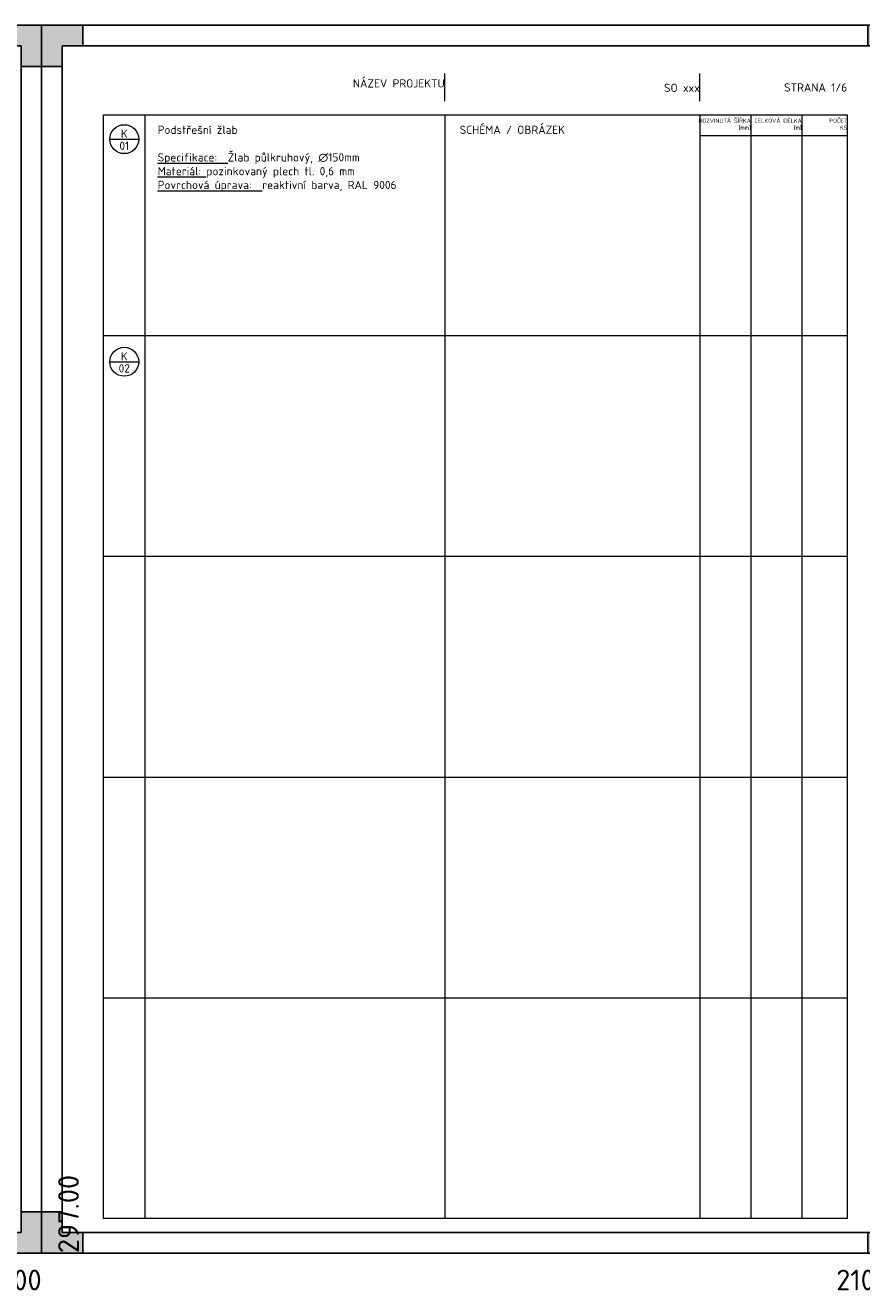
# Model space of a CAD drawing. Header units: millimetres. Extents: x -21000 to -3118, y 26639 to 40532.
# Tile 3 of 8: x -16840 to -14815, y 26639 to 29700. Entities that reach past the tile are written whole.
import ezdxf
from ezdxf.enums import TextEntityAlignment as Align

# ---------------------------------------------------------------- set-up
doc = ezdxf.new("R2010")
doc.units = ezdxf.units.MM
doc.header["$LTSCALE"] = 200
doc.layers.get('Defpoints').update_dxf_attribs({"color": 140})
for name, color, linetype, lineweight in [('A99_N_leg-ram', 7, 'Continuous', 9), ('A99_N_txt-popis-100', 240, 'Continuous', 9), ('A99_N_znaceni', 160, 'Continuous', 9), ('A99_S_txt-popis-100', 240, 'Continuous', 9)]:
    doc.layers.add(name, color=color, linetype=linetype, lineweight=lineweight)
doc.styles.add('A99_kota', font='isocpeur.ttf')
doc.styles.add('A99_popis', font='isocpeur.ttf')

# ---------------------------------------------------------------- blocks, each defined once
blk = doc.blocks.new('*U5')
h = blk.add_hatch(color=0)
h.dxf.hatch_style = 1
h.paths.add_polyline_path([(-210, 287), (-205, 287), (-205, 292), (-200, 292), (-200, 297), (-210, 297)])
h = blk.add_hatch(color=0)
h.dxf.hatch_style = 1
h.paths.add_polyline_path([(0, 287), (-5, 287), (-5, 292), (-10, 292), (-10, 297), (0, 297)])
h = blk.add_hatch(color=0)
h.dxf.hatch_style = 1
h.paths.add_polyline_path([(-210, 10), (-205, 10), (-205, 5), (-200, 5), (-200, 0), (-210, 0)])
h = blk.add_hatch(color=0)
h.dxf.hatch_style = 1
h.paths.add_polyline_path([(0, 0), (0, 10), (-5, 10), (-5, 5), (-10, 5), (-10, 0)])
at = {"color": 0}
for p, q in [((-210, 292), (-210, 297)), ((-205, 297), (-210, 297)), ((-210, 0), (-210, 297)), ((-210, 297), (0, 297)), ((-200, 292), (-200, 297)), ((-10, 292), (-10, 297)), ((0, 297), (-5, 297)), ((0, 297), (0, 0)), ((-205, 5), (-205, 292)), ((-205, 292), (-5, 292)), ((-5, 292), (-5, 5)), ((-205, 287), (-210, 287)), ((-5, 287), (0, 287)), ((-205, 10), (-210, 10)), ((-5, 10), (0, 10)), ((-210, 0), (-210, 5)), ((-5, 5), (-205, 5)), ((-200, 5), (-200, 0)), ((-10, 5), (-10, 0)), ((0, 0), (-210, 0))]:
    blk.add_line(p, q, dxfattribs=at)
at = {"layer": 'Defpoints', "color": 0, "insert": (4, 0), "char_height": 5, "attachment_point": 1, "rotation": 90, "style": 'A99_popis'}
blk.add_mtext('297.00', dxfattribs=at)
at = {"layer": 'Defpoints', "color": 0, "insert": (0, -4), "char_height": 5, "attachment_point": 3, "style": 'A99_popis'}
blk.add_mtext('210.00', dxfattribs=at)
blk = doc.blocks.new('*U6')
at = {"color": 0, "linetype": 'ByBlock'}
blk.add_line((-3.5, 0), (3.5, 0), dxfattribs=at)
blk.add_circle((0, 0), 3.5, dxfattribs=at)
at = {"color": 0, "linetype": 'ByBlock', "style": 'A99_popis'}
for tag, p in [('KATEGORIE', (0, 1.31)), ('PRVEK', (0, -1.6))]:
    blk.add_attdef(tag, text='', height=2, dxfattribs=at).set_placement(p, align=Align.MIDDLE_CENTER)

msp = doc.modelspace()

# ---------------------------------------------------------------- linework, layer by layer
at = {"layer": 'A99_N_leg-ram'}
for p, q in [((-15824.3, 29516.8), (-15824.3, 29583.2)), ((-15206.9, 29516.8), (-15206.9, 29583.2)), ((-15206.9, 29433.6), (-14850, 29433.6)), ((-16650, 28949.6), (-14850, 28949.6)), ((-16650, 28415.6), (-14850, 28415.6)), ((-16650, 27881.6), (-14850, 27881.6)), ((-16650, 27347.6), (-14850, 27347.6))]:
    msp.add_line(p, q, dxfattribs=at)
at = {"layer": 'A99_N_leg-ram', "const_width": 0.2}
msp.add_lwpolyline([(-16650, 29583.2), (-14850, 29583.2), (-14850, 29516.8), (-16650, 29516.8)], close=True, dxfattribs=at)
at = {"layer": 'A99_N_leg-ram'}
msp.add_lwpolyline([(-16650, 29483.6), (-14850, 29483.6), (-14850, 26813.6), (-16650, 26813.6)], close=True, dxfattribs=at)
for points in [[(-16550, 29483.6), (-16550, 26813.6)], [(-15824.3, 29483.6), (-15824.3, 26813.6)], [(-15206.9, 29483.6), (-15206.9, 26813.6)], [(-15083.4, 29483.6), (-15083.4, 26813.6)], [(-14960, 29483.6), (-14960, 26813.6)]]:
    msp.add_lwpolyline(points, dxfattribs=at)

# ---------------------------------------------------------------- block references
at = {"layer": 'A99_N_znaceni', "xscale": 10, "yscale": 10, "zscale": 10}
for p, values in [((-16600, 29424.6), {'KATEGORIE': 'K', 'PRVEK': '01'}), ((-16600, 28886.1), {'KATEGORIE': 'K', 'PRVEK': '02'})]:
    msp.add_blockref('*U6', p, dxfattribs=at).add_auto_attribs(values)
at = {"layer": 'Defpoints', "ltscale": 0.1, "xscale": 10, "yscale": 10, "zscale": 10}
for p in [(-16800, 26730), (-14700, 26730)]:
    msp.add_blockref('*U5', p, dxfattribs=at)

# ---------------------------------------------------------------- texts
at = {"layer": 'A99_N_txt-popis-100', "attachment_point": 3, "style": 'A99_kota'}
for s, width, insert, char_height in [('NÁZEV PROJEKTU', 825.68, (-15824.3, 29569.5), 20), ('SO xxx', 617.456, (-15206.9, 29558.8), 20), ('STRANA 1/6', 356.865, (-14850, 29559.6), 20), ('ROZVINUTÁ ŠÍŘKA\\P[mm]', 123.432, (-15083.4, 29474.2), 10), ('CELKOVÁ DÉLKA\\P[m]', 123.432, (-14960, 29474.2), 10), ('POČET\\PKS', 110, (-14850, 29474.2), 10)]:
    msp.add_mtext_dynamic_manual_height_columns(s, width=width, gutter_width=1, heights=[0], dxfattribs=dict(at, insert=insert, char_height=char_height))
at = {"layer": 'A99_S_txt-popis-100', "char_height": 20, "attachment_point": 1, "style": 'A99_kota'}
for s, width, insert in [('\\pt260;{\\fISOCPEUR|b1|i0|c238|p34;Podstřešní žlab\\P}\\P{\\LSpecifikace:}  Žlab půlkruhový, ∅150mm\\P{\\LMateriál:} pozinkovaný plech tl. 0,6 mm\\P{\\LPovrchová úprava:}  reaktivní barva, RAL 9006', 8973.863, (-16519.2, 29457.2)), ('\\pt260;SCHÉMA / OBRÁZEK', 6413.154, (-15787.9, 29457.2))]:
    msp.add_mtext_dynamic_manual_height_columns(s, width=width, gutter_width=1250, heights=[0], dxfattribs=dict(at, insert=insert))

doc.saveas('drawing.dxf')
